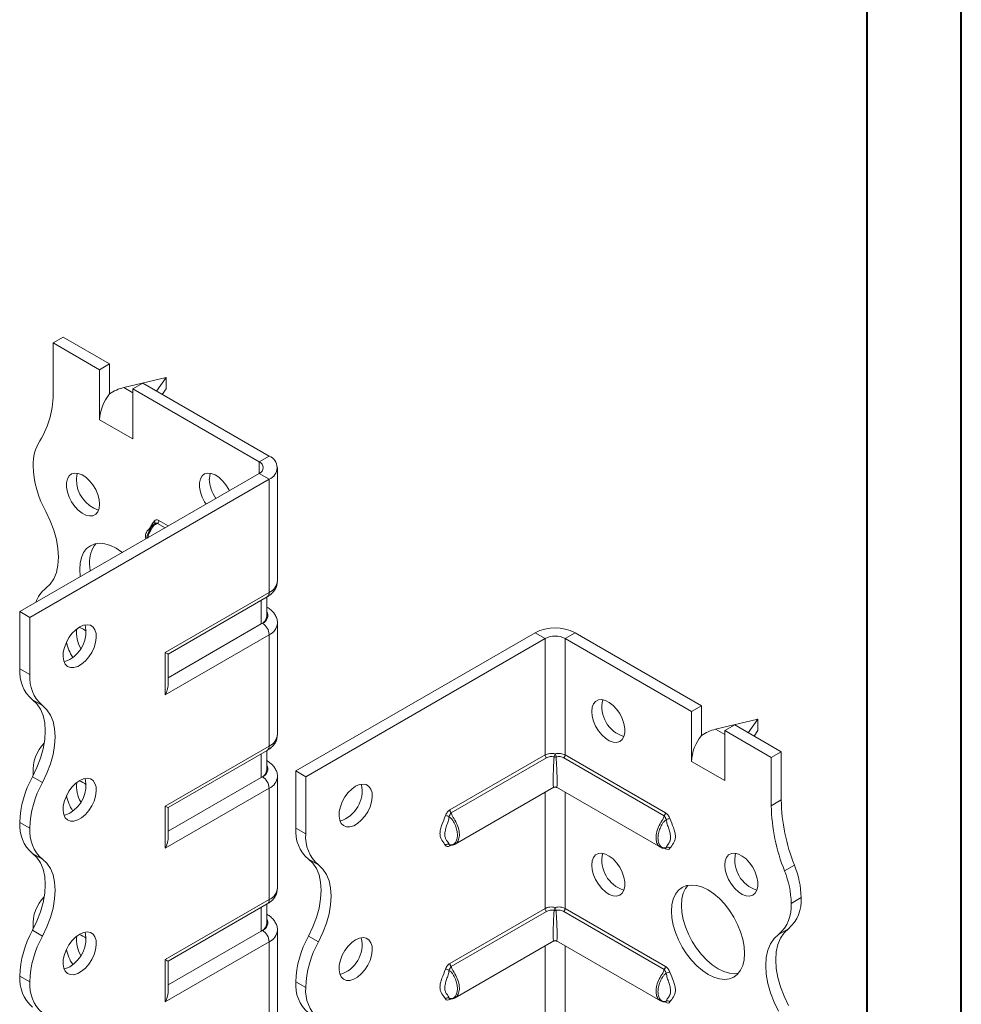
# Model space of a CAD drawing. Header units: millimetres. Extents: x 0 to 210, y 0 to 297.
# Tile 4 of 7: x 160 to 210, y 96 to 149. Entities that reach past the tile are written whole.
import ezdxf

# ---------------------------------------------------------------- set-up
doc = ezdxf.new("R2010")
doc.units = ezdxf.units.MM

msp = doc.modelspace()

# ---------------------------------------------------------------- linework, layer by layer
at = {"color": 7, "linetype": 'Continuous', "lineweight": 40}
for p, q in [((210.079, 0.215), (210.079, 297.215)), ((205.079, 5.215), (205.079, 292.215))]:
    msp.add_line(p, q, dxfattribs=at)
at = {"color": 7, "linetype": 'Continuous', "lineweight": 15}
for p, q in [((161.789, 131.532), (162.32, 131.838)), ((161.789, 131.532), (161.789, 128.968)), ((164.264, 130.103), (161.789, 131.532)), ((164.795, 130.41), (162.32, 131.838)), ((164.795, 130.41), (164.264, 130.103)), ((164.795, 128.817), (164.795, 130.41)), ((164.264, 127.45), (164.264, 130.103)), ((167.8, 129.695), (165.546, 129.159)), ((166.032, 129.083), (166.562, 129.389)), ((173.28, 125.511), (166.562, 129.389)), ((167.284, 128.972), (167.8, 129.695)), ((167.8, 129.695), (167.8, 129.083)), ((165.546, 129.159), (166.032, 128.879)), ((166.032, 126.429), (166.032, 129.083)), ((172.75, 125.205), (166.032, 129.083)), ((167.8, 129.083), (167.594, 128.794)), ((164.264, 127.45), (166.032, 126.429)), ((172.75, 125.205), (173.28, 125.511)), ((172.75, 125.205), (172.75, 124.593)), ((160.022, 117.245), (172.75, 124.593)), ((172.75, 124.593), (173.28, 124.287)), ((173.719, 118.877), (173.719, 124.899)), ((160.552, 116.939), (173.28, 124.287)), ((173.28, 118.265), (173.28, 124.287)), ((167.416, 122.092), (167.916, 121.803)), ((167.75, 121.706), (167.348, 121.938)), ((167.754, 115.074), (173.28, 118.265)), ((167.9, 114.99), (173.176, 118.036)), ((172.86, 116.593), (172.86, 117.853)), ((173.153, 117.002), (173.153, 118.022)), ((173.176, 117.473), (173.153, 117.486)), ((173.176, 117.473), (173.153, 117.484)), ((160.552, 116.939), (160.022, 117.245)), ((160.022, 114.204), (160.022, 117.245)), ((160.552, 113.897), (160.552, 116.939)), ((172.86, 116.593), (167.9, 113.73)), ((172.926, 116.631), (172.86, 116.593)), ((173.719, 110.711), (173.719, 116.631)), ((173.28, 116.019), (167.754, 112.829)), ((173.28, 110.099), (173.28, 116.019)), ((174.694, 108.775), (187.422, 116.122)), ((175.224, 108.469), (187.952, 115.816)), ((187.952, 115.816), (187.422, 116.122)), ((187.952, 115.816), (187.952, 109.624)), ((189.013, 115.816), (189.543, 116.122)), ((189.013, 109.624), (189.013, 115.816)), ((189.013, 115.816), (195.731, 111.938)), ((189.543, 116.122), (196.261, 112.245)), ((167.754, 112.829), (167.754, 115.074)), ((167.9, 113.322), (167.9, 114.99)), ((160.022, 114.204), (160.552, 113.897)), ((161.227, 112.246), (160.697, 112.552)), ((196.261, 112.245), (195.731, 111.938)), ((196.261, 110.651), (196.261, 112.245)), ((195.731, 109.285), (195.731, 111.938)), ((199.266, 111.53), (197.012, 110.994)), ((198.751, 110.807), (199.266, 111.53)), ((199.266, 111.53), (199.266, 110.918)), ((197.012, 110.994), (197.498, 110.714)), ((197.498, 110.918), (198.029, 111.224)), ((198.029, 111.224), (200.504, 109.795)), ((197.498, 108.264), (197.498, 110.918)), ((197.498, 110.918), (199.973, 109.489)), ((199.266, 110.918), (199.06, 110.629)), ((167.754, 106.909), (173.28, 110.099)), ((167.9, 106.824), (173.176, 109.87)), ((172.86, 108.428), (172.86, 109.688)), ((173.153, 108.836), (173.153, 109.857)), ((182.891, 106.702), (187.952, 109.624)), ((188.02, 109.47), (182.959, 106.548)), ((194.279, 106.391), (188.945, 109.47)), ((189.013, 109.624), (194.347, 106.545)), ((199.973, 109.489), (200.504, 109.795)), ((199.973, 109.489), (199.973, 106.925)), ((200.504, 109.795), (200.504, 107.231)), ((173.176, 109.307), (173.153, 109.321)), ((173.176, 109.307), (173.153, 109.318)), ((195.731, 109.285), (197.498, 108.264)), ((160.697, 108.469), (161.227, 108.163)), ((160.729, 108.669), (160.731, 108.534)), ((172.86, 108.428), (167.9, 105.565)), ((172.926, 108.466), (172.86, 108.428)), ((173.719, 102.546), (173.719, 108.466)), ((174.694, 108.775), (175.224, 108.469)), ((174.694, 105.733), (174.694, 108.775)), ((175.224, 105.427), (175.224, 108.469)), ((173.28, 107.854), (167.754, 104.664)), ((173.28, 101.934), (173.28, 107.854)), ((183.16, 104.88), (188.408, 107.909)), ((188.558, 107.909), (194.077, 104.723)), ((187.952, 107.646), (187.952, 101.458)), ((189.013, 101.458), (189.013, 107.646)), ((167.754, 104.664), (167.754, 106.909)), ((167.9, 105.156), (167.9, 106.824)), ((199.973, 106.925), (200.504, 107.231)), ((160.552, 105.732), (160.022, 106.038)), ((160.022, 106.037), (160.022, 106.038)), ((160.022, 106.037), (160.552, 105.731)), ((160.552, 105.731), (160.552, 105.732)), ((174.694, 105.733), (175.224, 105.427)), ((182.871, 104.844), (182.852, 104.866)), ((182.939, 104.825), (182.891, 104.797)), ((161.227, 104.081), (160.697, 104.387)), ((194.347, 104.64), (194.297, 104.669)), ((175.9, 103.776), (175.369, 104.082)), ((200.68, 103.462), (201.211, 103.768)), ((167.754, 98.744), (173.28, 101.934)), ((167.9, 98.659), (173.176, 101.705)), ((173.153, 100.671), (173.153, 101.691)), ((201.034, 101.732), (201.564, 102.038)), ((172.86, 100.263), (172.86, 101.522)), ((173.176, 101.142), (173.153, 101.155)), ((173.176, 101.142), (173.153, 101.153)), ((182.891, 98.536), (187.952, 101.458)), ((188.02, 101.305), (182.959, 98.383)), ((194.279, 98.226), (188.945, 101.305)), ((189.013, 101.458), (194.347, 98.379)), ((160.697, 100.304), (161.227, 99.998)), ((160.729, 100.504), (160.729, 100.364)), ((172.86, 100.263), (167.9, 97.399)), ((172.926, 100.301), (172.86, 100.263)), ((173.719, 94.381), (173.719, 100.301)), ((175.369, 99.999), (175.9, 99.693)), ((200.889, 100.387), (200.359, 100.081)), ((173.28, 99.688), (167.754, 96.498)), ((173.28, 93.768), (173.28, 99.688)), ((183.16, 96.714), (188.408, 99.744)), ((187.952, 99.481), (187.952, 93.293)), ((188.558, 99.744), (194.077, 96.558)), ((189.013, 93.293), (189.013, 99.481)), ((167.754, 96.498), (167.754, 98.744)), ((167.9, 96.991), (167.9, 98.659)), ((160.552, 97.566), (160.022, 97.872)), ((160.022, 97.872), (160.552, 97.566)), ((160.022, 97.872), (160.022, 97.872)), ((160.552, 97.566), (160.552, 97.566)), ((175.224, 97.261), (174.694, 97.568)), ((174.694, 97.567), (174.694, 97.568)), ((174.694, 97.567), (175.224, 97.261)), ((175.224, 97.261), (175.224, 97.261)), ((182.871, 96.678), (182.852, 96.7)), ((182.939, 96.66), (182.891, 96.632)), ((194.347, 96.475), (194.297, 96.503))]:
    msp.add_line(p, q, dxfattribs=at)
at = {"color": 7, "linetype": 'Continuous', "lineweight": 15, "flags": 128}
for points in [[(164.264, 122.959), (164.24, 123.208), (164.17, 123.471), (164.057, 123.734), (163.908, 123.983), (163.73, 124.204), (163.534, 124.386), (163.329, 124.518), (163.127, 124.593), (162.938, 124.608), (162.774, 124.562), (162.642, 124.456), (162.55, 124.298), (162.502, 124.094), (162.502, 123.857), (162.55, 123.599), (162.642, 123.334), (162.774, 123.077), (162.938, 122.84), (163.127, 122.638), (163.329, 122.48), (163.534, 122.375), (163.73, 122.33), (163.908, 122.346), (164.057, 122.422), (164.17, 122.555), (164.24, 122.737), (164.264, 122.959)], [(163.08, 124.602), (163.051, 124.507), (163.027, 124.285)], [(171.158, 123.674), (171.129, 123.735), (170.979, 123.984), (170.802, 124.205), (170.605, 124.386), (170.4, 124.518), (170.198, 124.594), (170.01, 124.609), (169.845, 124.562), (169.713, 124.457), (169.621, 124.298), (169.574, 124.095), (169.574, 123.858), (169.621, 123.6), (169.713, 123.335), (169.845, 123.077), (169.921, 122.96)], [(170.151, 124.603), (170.122, 124.508), (170.098, 124.286)], [(161.404, 118.486), (161.64, 118.703), (161.829, 118.983), (161.967, 119.321), (162.051, 119.708), (162.079, 120.137), (162.051, 120.599), (161.967, 121.083), (161.829, 121.58), (161.64, 122.079), (161.404, 122.569)], [(165.473, 120.392), (165.452, 120.408), (165.148, 120.611), (164.844, 120.759), (164.547, 120.848), (164.265, 120.876), (164.005, 120.842), (163.773, 120.747), (163.575, 120.594), (163.416, 120.385), (163.299, 120.127), (163.228, 119.826), (163.204, 119.488), (163.228, 119.123), (163.231, 119.098)], [(163.734, 119.794), (163.758, 119.429), (163.761, 119.404)], [(163.204, 116.428), (163, 116.283), (162.807, 116.091), (162.635, 115.862), (162.495, 115.608), (162.392, 115.343), (162.333, 115.082), (162.321, 114.839), (162.357, 114.626), (162.438, 114.455), (162.561, 114.336), (162.718, 114.274), (162.901, 114.274), (163.101, 114.335), (163.306, 114.453), (163.506, 114.623), (163.689, 114.835), (163.847, 115.078), (163.969, 115.339), (164.05, 115.604), (164.086, 115.858), (164.074, 116.087), (164.015, 116.28), (163.913, 116.426), (163.772, 116.517), (163.6, 116.549), (163.407, 116.518), (163.204, 116.428)], [(162.673, 114.693), (162.469, 114.603), (162.373, 114.58)], [(160.697, 112.552), (160.933, 112.335), (161.122, 112.054), (161.26, 111.717), (161.344, 111.329), (161.372, 110.9), (161.344, 110.439), (161.26, 109.954), (161.122, 109.458), (160.933, 108.959), (160.697, 108.469)], [(190.427, 111.938), (190.451, 112.16), (190.521, 112.342), (190.634, 112.475), (190.783, 112.551), (190.961, 112.567), (191.158, 112.521), (191.363, 112.417), (191.565, 112.259), (191.753, 112.056), (191.918, 111.82), (192.05, 111.562), (192.142, 111.297), (192.189, 111.039), (192.189, 110.802), (192.142, 110.599), (192.05, 110.44), (191.918, 110.335), (191.753, 110.289), (191.565, 110.303), (191.363, 110.379), (191.158, 110.511), (190.961, 110.693), (190.783, 110.914), (190.634, 111.162), (190.521, 111.426), (190.451, 111.689), (190.427, 111.938)], [(161.227, 108.163), (161.463, 108.653), (161.652, 109.152), (161.79, 109.648), (161.874, 110.133), (161.903, 110.594), (161.874, 111.023), (161.79, 111.411), (161.652, 111.748), (161.463, 112.028), (161.227, 112.246)], [(163.204, 108.263), (163, 108.118), (162.807, 107.925), (162.635, 107.696), (162.495, 107.442), (162.392, 107.178), (162.333, 106.917), (162.321, 106.673), (162.357, 106.461), (162.438, 106.29), (162.561, 106.171), (162.718, 106.109), (162.901, 106.109), (163.101, 106.169), (163.306, 106.288), (163.506, 106.458), (163.689, 106.67), (163.847, 106.913), (163.969, 107.174), (164.05, 107.438), (164.086, 107.692), (164.074, 107.922), (164.015, 108.115), (163.913, 108.261), (163.772, 108.352), (163.6, 108.383), (163.407, 108.353), (163.204, 108.263)], [(177.876, 107.958), (177.672, 107.813), (177.479, 107.62), (177.308, 107.391), (177.167, 107.138), (177.064, 106.873), (177.006, 106.612), (176.994, 106.369), (177.029, 106.156), (177.111, 105.985), (177.233, 105.866), (177.39, 105.804), (177.574, 105.804), (177.773, 105.864), (177.979, 105.983), (178.178, 106.153), (178.362, 106.365), (178.519, 106.608), (178.642, 106.869), (178.723, 107.133), (178.758, 107.387), (178.747, 107.617), (178.688, 107.81), (178.585, 107.956), (178.444, 108.047), (178.273, 108.078), (178.08, 108.048), (177.876, 107.958)], [(162.673, 106.528), (162.469, 106.438), (162.373, 106.415)], [(160.697, 104.387), (160.933, 104.169), (161.122, 103.889), (161.26, 103.552), (161.344, 103.164), (161.372, 102.735), (161.344, 102.274), (161.26, 101.789), (161.122, 101.292), (160.933, 100.794), (160.697, 100.304)], [(190.427, 103.772), (190.451, 103.994), (190.521, 104.176), (190.634, 104.309), (190.783, 104.386), (190.961, 104.402), (191.158, 104.356), (191.363, 104.251), (191.565, 104.094), (191.753, 103.891), (191.918, 103.654), (192.05, 103.397), (192.142, 103.132), (192.189, 102.874), (192.189, 102.637), (192.142, 102.434), (192.05, 102.275), (191.918, 102.17), (191.753, 102.123), (191.565, 102.138), (191.363, 102.214), (191.158, 102.346), (190.961, 102.527), (190.783, 102.748), (190.634, 102.997), (190.521, 103.26), (190.451, 103.523), (190.427, 103.772)], [(197.498, 103.773), (197.522, 103.995), (197.592, 104.177), (197.705, 104.31), (197.854, 104.386), (198.032, 104.402), (198.229, 104.357), (198.434, 104.252), (198.636, 104.094), (198.824, 103.892), (198.989, 103.655), (199.121, 103.397), (199.213, 103.132), (199.26, 102.875), (199.26, 102.638), (199.213, 102.434), (199.121, 102.276), (198.989, 102.17), (198.824, 102.124), (198.636, 102.139), (198.434, 102.214), (198.229, 102.346), (198.032, 102.528), (197.854, 102.749), (197.705, 102.998), (197.592, 103.261), (197.522, 103.524), (197.498, 103.773)], [(161.227, 99.998), (161.463, 100.488), (161.652, 100.986), (161.79, 101.483), (161.874, 101.967), (161.903, 102.429), (161.874, 102.858), (161.79, 103.245), (161.652, 103.583), (161.463, 103.863), (161.227, 104.081)], [(175.369, 99.999), (175.605, 100.489), (175.795, 100.987), (175.933, 101.484), (176.016, 101.969), (176.045, 102.43), (176.016, 102.859), (175.933, 103.247), (175.795, 103.584), (175.605, 103.864), (175.369, 104.082)], [(175.9, 99.693), (176.136, 100.183), (176.325, 100.681), (176.463, 101.178), (176.547, 101.662), (176.575, 102.124), (176.547, 102.553), (176.463, 102.94), (176.325, 103.278), (176.136, 103.558), (175.9, 103.776)], [(194.67, 101.323), (194.694, 101.661), (194.765, 101.962), (194.882, 102.22), (195.041, 102.429), (195.239, 102.582), (195.471, 102.677), (195.732, 102.711), (196.014, 102.683), (196.31, 102.594), (196.614, 102.446), (196.919, 102.243), (197.215, 101.989), (197.497, 101.692), (197.757, 101.357), (197.989, 100.995), (198.188, 100.612), (198.347, 100.22), (198.464, 99.827), (198.535, 99.443), (198.559, 99.078), (198.535, 98.741), (198.464, 98.439), (198.347, 98.181), (198.188, 97.973), (197.989, 97.819), (197.757, 97.724), (197.497, 97.69), (197.215, 97.718), (196.919, 97.807), (196.614, 97.955), (196.31, 98.158), (196.014, 98.412), (195.732, 98.71), (195.471, 99.044), (195.239, 99.407), (195.041, 99.789), (194.882, 100.181), (194.765, 100.574), (194.694, 100.958), (194.67, 101.323)], [(195.53, 102.691), (195.412, 102.526), (195.295, 102.268), (195.224, 101.967), (195.2, 101.629), (195.224, 101.264), (195.295, 100.881), (195.412, 100.488), (195.572, 100.095), (195.77, 99.713), (196.002, 99.35), (196.262, 99.016), (196.544, 98.718), (196.841, 98.465), (197.145, 98.261), (197.449, 98.113), (197.746, 98.024), (198.028, 97.996), (198.229, 98.017)], [(163.204, 100.097), (163, 99.952), (162.807, 99.76), (162.635, 99.531), (162.495, 99.277), (162.392, 99.013), (162.333, 98.752), (162.321, 98.508), (162.357, 98.295), (162.438, 98.125), (162.561, 98.005), (162.718, 97.944), (162.901, 97.943), (163.101, 98.004), (163.306, 98.122), (163.506, 98.292), (163.689, 98.504), (163.847, 98.748), (163.969, 99.008), (164.05, 99.273), (164.086, 99.527), (164.074, 99.757), (164.015, 99.95), (163.913, 100.096), (163.772, 100.187), (163.6, 100.218), (163.407, 100.188), (163.204, 100.097)], [(200.359, 95.997), (200.123, 96.487), (199.934, 96.986), (199.795, 97.483), (199.711, 97.967), (199.683, 98.429), (199.711, 98.858), (199.795, 99.245), (199.933, 99.583), (200.122, 99.863), (200.359, 100.081)], [(200.889, 100.387), (200.653, 100.169), (200.464, 99.889), (200.326, 99.552), (200.242, 99.164), (200.214, 98.735), (200.242, 98.273), (200.326, 97.789), (200.464, 97.292), (200.653, 96.793), (200.889, 96.304)], [(177.876, 99.793), (177.672, 99.647), (177.479, 99.455), (177.308, 99.226), (177.167, 98.972), (177.064, 98.708), (177.006, 98.447), (176.994, 98.203), (177.029, 97.99), (177.111, 97.82), (177.233, 97.7), (177.39, 97.639), (177.574, 97.638), (177.773, 97.699), (177.979, 97.817), (178.178, 97.987), (178.362, 98.2), (178.519, 98.443), (178.642, 98.704), (178.723, 98.968), (178.758, 99.222), (178.747, 99.452), (178.688, 99.645), (178.585, 99.791), (178.444, 99.882), (178.273, 99.913), (178.08, 99.883), (177.876, 99.793)], [(162.673, 98.362), (162.469, 98.272), (162.373, 98.25)]]:
    msp.add_lwpolyline(points, dxfattribs=at)
at = {"color": 7, "linetype": 'Continuous', "lineweight": 15}
for centre, radius, start, end in [((157.185, 128.78), 4.608, 327.7485, 2.3387), ((166.564, 127.344), 2.302, 140.2279, 177.3607), ((163.029, 125.092), 2.303, 147.7416, 182.2983), ((172.633, 124.899), 0.327, 290.7834, 69.2166), ((173.047, 124.899), 0.655, 290.7834, 69.2166), ((166.038, 125.165), 5.312, 181.7823, 209.2631), ((164.742, 124.273), 1.715, 179.583, 251.9806), ((171.971, 124.363), 1.875, 182.3667, 215.8301), ((167.089, 121.987), 0.12, 332.3323, 45.0772), ((167.182, 122.103), 0.234, 315.1508, 357.1244), ((165.313, 119.885), 1.582, 142.1461, 183.2798), ((172.969, 118.952), 0.754, 294.3747, 354.3052), ((162.344, 117.249), 1.553, 127.2348, 161.8283), ((173.035, 118.238), 0.246, 305.0133, 6.2988), ((172.653, 117.051), 0.503, 294.3747, 354.3052), ((172.777, 117.036), 0.431, 290.2669, 29.2057), ((161.805, 116.194), 1.734, 300.0386, 11.5303), ((164.68, 116.126), 1.646, 173.1889, 210.4542), ((162.797, 115.289), 1.188, 50.2146, 71.2293), ((172.512, 115.984), 0.768, 2.6055, 57.3945), ((172.969, 116.706), 0.754, 294.3752, 354.2992), ((188.483, 114.075), 2.306, 62.6097, 117.3903), ((188.483, 114.793), 1.153, 62.6097, 117.3903), ((164.479, 115.943), 1.994, 188.8235, 214.7158), ((161.975, 114.038), 1.96, 175.1643, 229.312), ((162.505, 113.732), 1.96, 175.1643, 229.312), ((192.634, 112.191), 1.665, 167.1674, 252.8273), ((172.969, 110.786), 0.754, 294.3747, 354.3052), ((198.03, 109.179), 2.302, 140.2279, 177.3607), ((162.732, 108.826), 2.009, 134.7177, 184.4772), ((173.035, 110.072), 0.246, 305.0133, 6.2988), ((188.186, 109.636), 0.234, 182.8756, 224.8492), ((189.038, 109.41), 0.618, 153.927, 169.7741), ((188.483, 109.786), 0.272, 258.7299, 281.2701), ((187.927, 109.41), 0.618, 10.2259, 26.073), ((188.779, 109.636), 0.234, 315.1508, 357.1244), ((172.777, 108.87), 0.431, 290.2669, 29.2057), ((165.331, 105.873), 5.312, 150.7369, 178.2177), ((161.805, 108.029), 1.734, 300.0386, 11.5303), ((172.653, 108.886), 0.503, 294.3747, 354.3052), ((172.512, 107.819), 0.768, 2.6055, 57.3945), ((172.969, 108.541), 0.754, 294.3752, 354.2992), ((165.861, 105.566), 5.312, 150.7369, 178.2177), ((164.68, 107.96), 1.646, 173.1889, 210.4542), ((162.797, 107.123), 1.188, 50.2146, 71.2293), ((176.553, 107.701), 1.665, 287.1728, 12.8326), ((188.483, 107.779), 0.15, 64.9145, 115.8154), ((164.479, 107.778), 1.994, 188.8235, 214.7158), ((209.73, 107.113), 9.758, 181.104, 201.9744), ((210.26, 107.419), 9.758, 181.104, 201.9744), ((182.606, 105.915), 0.489, 59.8606, 84.9833), ((183.125, 106.714), 0.234, 182.8756, 224.8492), ((194.113, 106.556), 0.234, 315.1508, 357.1244), ((161.973, 105.872), 1.959, 175.1625, 229.3233), ((194.632, 105.758), 0.489, 95.0167, 120.1394), ((162.504, 105.566), 1.959, 175.1625, 229.3233), ((176.647, 105.568), 1.96, 175.1643, 229.312), ((177.178, 105.262), 1.96, 175.1643, 229.312), ((182.78, 104.715), 0.167, 64.571, 141.9688), ((182.991, 104.8), 0.101, 156.3759, 181.4771), ((194.458, 104.558), 0.167, 38.0312, 115.429), ((192.634, 104.026), 1.665, 167.1674, 252.8273), ((194.243, 104.643), 0.104, 358.7364, 20.3), ((199.705, 104.026), 1.665, 167.1674, 252.8273), ((196.684, 101.942), 4.881, 1.1352, 21.9715), ((196.154, 101.636), 4.881, 1.1352, 21.9715), ((162.732, 100.66), 2.009, 134.7177, 184.4772), ((172.969, 102.621), 0.754, 294.3747, 354.3052), ((173.035, 101.907), 0.246, 305.0133, 6.2988), ((199.081, 101.567), 1.96, 310.688, 4.8357), ((199.611, 101.873), 1.96, 310.688, 4.8357), ((188.186, 101.47), 0.234, 182.8756, 224.8492), ((189.038, 101.245), 0.618, 153.927, 169.7741), ((188.483, 101.621), 0.272, 258.7299, 281.2701), ((187.927, 101.245), 0.618, 10.2259, 26.073), ((188.779, 101.47), 0.234, 315.1508, 357.1244), ((172.653, 100.721), 0.503, 294.3747, 354.3052), ((172.777, 100.705), 0.431, 290.2669, 29.2057), ((165.331, 97.707), 5.312, 150.7369, 178.2177), ((165.861, 97.401), 5.312, 150.7369, 178.2177), ((161.805, 99.864), 1.734, 300.0386, 11.5303), ((164.68, 99.795), 1.646, 173.1889, 210.4542), ((162.797, 98.958), 1.188, 50.2146, 71.2293), ((172.512, 99.653), 0.768, 2.6055, 57.3945), ((172.969, 100.375), 0.754, 294.3752, 354.2992), ((180.003, 97.402), 5.312, 150.7369, 178.2177), ((180.534, 97.096), 5.312, 150.7369, 178.2177), ((176.553, 99.536), 1.665, 287.1728, 12.8326), ((188.483, 99.614), 0.15, 64.9145, 115.8154), ((164.479, 99.612), 1.994, 188.8235, 214.7158), ((183.125, 98.548), 0.234, 182.8756, 224.8492), ((182.606, 97.749), 0.489, 59.8606, 84.9833), ((194.113, 98.391), 0.234, 315.1508, 357.1244), ((194.632, 97.592), 0.489, 95.0167, 120.1394), ((161.973, 97.707), 1.959, 175.1625, 229.3233), ((162.504, 97.401), 1.959, 175.1625, 229.3233), ((176.646, 97.402), 1.959, 175.1625, 229.3233), ((177.176, 97.096), 1.959, 175.1625, 229.3233), ((182.78, 96.55), 0.167, 64.571, 141.9688), ((182.991, 96.635), 0.101, 156.3759, 181.4771), ((194.243, 96.477), 0.104, 358.7364, 20.3), ((194.458, 96.392), 0.167, 38.0312, 115.429)]:
    msp.add_arc(centre, radius, start, end, dxfattribs=at)
for centre, major_axis, ratio, start_param, end_param in [((165.546, 127.934), (1.39, 0.796), 0.717477, 1.181016, 1.704614), ((167.4, 115.279), (0.5, -0.289), 0.00007, 0.000041, 0.785439), ((167.4, 113.033), (0.354, 0.612), 0.577335, 4.71243, 5.497828), ((197.012, 109.769), (1.39, 0.796), 0.717477, 1.181016, 1.704614), ((188.483, 109.223), (0.078, 1.314), 0.054973, 1.3458, 3.177797), ((188.483, 109.223), (-0.078, 1.314), 0.054973, 3.105389, 4.937386), ((167.4, 107.113), (0.5, -0.289), 0.00007, 0.000041, 0.785439), ((167.4, 104.868), (0.354, 0.612), 0.577335, 4.71243, 5.497828), ((188.483, 101.057), (0.078, 1.314), 0.054973, 1.3458, 3.177797), ((188.483, 101.057), (-0.078, 1.314), 0.054973, 3.105389, 4.937386), ((167.4, 98.948), (0.5, -0.289), 0.00007, 0.000041, 0.785439), ((167.4, 96.702), (0.354, 0.612), 0.577335, 4.71243, 5.497828)]:
    msp.add_ellipse(centre, major_axis=major_axis, ratio=ratio, start_param=start_param, end_param=end_param, dxfattribs=at)
for points, knots in [([(166.951, 121.698), (166.98, 121.758), (167.044, 121.894), (167.128, 122.008), (167.174, 122.071)], [0, 0, 0, 0, 0.4447182, 1, 1, 1, 1]), ([(167.416, 122.092), (167.367, 122.12), (167.318, 122.134), (167.232, 122.129), (167.196, 122.109), (167.174, 122.071)], [0, 0, 0, 0, 0.5, 0.5, 1, 1, 1, 1]), ([(167.1, 121.849), (167.016, 121.768), (166.891, 121.649), (166.775, 121.507), (166.731, 121.422), (166.713, 121.374), (166.7, 121.317), (166.695, 121.222), (166.706, 121.156), (166.715, 121.109)], [0, 0, 0, 0, 0.436954, 0.647254, 0.690467, 0.733976, 0.782879, 0.843546, 1, 1, 1, 1]), ([(166.77, 121.141), (166.773, 121.165), (166.786, 121.292), (166.872, 121.499), (166.988, 121.715), (167.065, 121.808), (167.098, 121.848)], [0, 0, 0, 0, 0.102923, 0.542236, 0.799693, 1, 1, 1, 1]), ([(167.348, 121.938), (167.307, 121.923), (167.232, 121.897), (167.089, 121.76), (167.004, 121.623), (166.895, 121.404), (166.836, 121.269), (166.823, 121.154), (166.822, 121.146)], [0, 0, 0, 0, 0.12961, 0.235829, 0.584476, 0.604752, 0.973001, 1, 1, 1, 1]), ([(167.19, 121.923), (167.182, 121.919), (167.127, 121.892), (167.054, 121.799), (166.961, 121.677), (166.918, 121.585), (166.897, 121.54)], [0, 0, 0, 0, 0.051881, 0.377065, 0.701873, 1, 1, 1, 1]), ([(167.195, 121.931), (167.196, 121.931), (167.196, 121.933), (167.191, 121.928), (167.187, 121.925)], [0, 0, 0, 0, 0.237432, 1, 1, 1, 1]), ([(167.189, 121.924), (167.191, 121.926), (167.204, 121.938), (167.245, 121.944), (167.299, 121.947), (167.336, 121.94), (167.348, 121.938)], [0, 0, 0, 0, 0.048506, 0.38523, 0.791921, 1, 1, 1, 1]), ([(173.176, 118.036), (173.222, 118.064), (173.338, 118.137), (173.493, 118.28), (173.623, 118.468), (173.706, 118.67), (173.712, 118.81), (173.715, 118.877)], [0, 0, 0, 0, 0.149844, 0.381128, 0.598475, 0.806922, 1, 1, 1, 1]), ([(173.715, 116.631), (173.716, 116.643), (173.726, 116.729), (173.685, 116.889), (173.596, 117.091), (173.455, 117.268), (173.309, 117.392), (173.208, 117.453), (173.176, 117.473)], [0, 0, 0, 0, 0.034716, 0.249894, 0.459433, 0.672145, 0.895934, 1, 1, 1, 1]), ([(173.176, 109.87), (173.222, 109.899), (173.338, 109.971), (173.493, 110.115), (173.623, 110.302), (173.706, 110.504), (173.712, 110.644), (173.715, 110.711)], [0, 0, 0, 0, 0.149844, 0.381128, 0.598475, 0.806922, 1, 1, 1, 1]), ([(187.952, 109.624), (187.988, 109.644), (188.026, 109.661), (188.109, 109.688), (188.153, 109.697), (188.29, 109.714), (188.387, 109.707), (188.483, 109.682)], [0, 0, 0, 0, 0.25, 0.25, 0.5, 0.5, 1, 1, 1, 1]), ([(188.43, 109.52), (188.356, 109.54), (188.281, 109.544), (188.141, 109.525), (188.076, 109.503), (188.02, 109.47)], [0, 0, 0, 0, 0.5, 0.5, 1, 1, 1, 1]), ([(188.483, 109.682), (188.578, 109.707), (188.676, 109.714), (188.812, 109.697), (188.857, 109.688), (188.939, 109.661), (188.978, 109.644), (189.013, 109.624)], [0, 0, 0, 0, 0.5, 0.5, 0.75, 0.75, 1, 1, 1, 1]), ([(188.945, 109.47), (188.889, 109.503), (188.825, 109.525), (188.685, 109.544), (188.609, 109.54), (188.536, 109.52)], [0, 0, 0, 0, 0.5, 0.5, 1, 1, 1, 1]), ([(173.715, 108.466), (173.716, 108.477), (173.726, 108.564), (173.685, 108.723), (173.596, 108.925), (173.455, 109.102), (173.309, 109.226), (173.208, 109.288), (173.176, 109.307)], [0, 0, 0, 0, 0.034716, 0.249894, 0.459433, 0.672145, 0.895934, 1, 1, 1, 1]), ([(188.483, 107.915), (188.441, 107.904), (188.399, 107.894), (188.358, 107.88), (188.357, 107.88)], [0, 0, 0, 0, 0.982695, 1, 1, 1, 1]), ([(188.609, 107.88), (188.608, 107.88), (188.567, 107.894), (188.524, 107.904), (188.483, 107.915)], [0, 0, 0, 0, 0.017305, 1, 1, 1, 1]), ([(182.649, 104.818), (182.591, 104.913), (182.523, 104.997), (182.437, 105.139), (182.411, 105.19), (182.372, 105.305), (182.361, 105.372), (182.361, 105.517), (182.372, 105.595), (182.411, 105.756), (182.437, 105.836), (182.523, 106.079), (182.591, 106.24), (182.649, 106.402)], [0, 0, 0, 0, 0.25, 0.25, 0.375, 0.375, 0.5, 0.5, 0.625, 0.625, 0.75, 0.75, 1, 1, 1, 1]), ([(182.852, 106.338), (182.836, 106.255), (182.814, 106.175), (182.766, 106.015), (182.739, 105.935), (182.689, 105.777), (182.665, 105.698), (182.628, 105.542), (182.615, 105.464), (182.615, 105.326), (182.628, 105.266), (182.665, 105.167), (182.689, 105.125), (182.739, 105.046), (182.765, 105.01), (182.814, 104.938), (182.836, 104.903), (182.852, 104.866)], [0, 0, 0, 0, 0.125, 0.125, 0.25, 0.25, 0.375, 0.375, 0.5, 0.5, 0.625, 0.625, 0.75, 0.75, 0.875, 0.875, 1, 1, 1, 1]), ([(182.891, 106.702), (182.842, 106.673), (182.793, 106.631), (182.707, 106.527), (182.671, 106.466), (182.649, 106.402)], [0, 0, 0, 0, 0.5, 0.5, 1, 1, 1, 1]), ([(182.852, 106.338), (182.86, 106.38), (182.88, 106.42), (182.919, 106.491), (182.938, 106.523), (182.959, 106.548)], [0, 0, 0, 0, 0.5, 0.5, 1, 1, 1, 1]), ([(182.852, 104.866), (182.887, 104.844), (182.923, 104.839), (182.987, 104.842), (183.016, 104.849), (183.098, 104.882), (183.143, 104.919), (183.215, 105.014), (183.242, 105.073), (183.278, 105.206), (183.287, 105.281), (183.287, 105.44), (183.278, 105.524), (183.242, 105.7), (183.215, 105.788), (183.143, 105.966), (183.098, 106.054), (183.016, 106.177), (182.987, 106.216), (182.922, 106.287), (182.887, 106.319), (182.852, 106.338)], [0, 0, 0, 0, 0.0625, 0.0625, 0.125, 0.125, 0.25, 0.25, 0.375, 0.375, 0.5, 0.5, 0.625, 0.625, 0.75, 0.75, 0.875, 0.875, 0.9375, 0.9375, 1, 1, 1, 1]), ([(182.959, 106.548), (182.965, 106.514), (182.975, 106.453), (183.023, 106.372), (183.116, 106.225), (183.253, 105.987), (183.373, 105.648), (183.407, 105.322), (183.341, 105.071), (183.247, 104.925), (183.18, 104.899), (183.168, 104.894)], [0, 0, 0, 0, 0.058191, 0.104351, 0.134665, 0.304608, 0.474134, 0.643578, 0.819062, 0.967604, 1, 1, 1, 1]), ([(194.072, 104.738), (194.057, 104.744), (193.994, 104.767), (193.93, 104.867), (193.864, 105.021), (193.833, 105.235), (193.877, 105.542), (194.009, 105.882), (194.16, 106.126), (194.262, 106.292), (194.273, 106.356), (194.279, 106.391)], [0, 0, 0, 0, 0.040573, 0.168943, 0.242987, 0.383669, 0.552897, 0.722161, 0.891602, 0.940425, 1, 1, 1, 1]), ([(194.279, 106.391), (194.3, 106.366), (194.319, 106.334), (194.358, 106.263), (194.378, 106.223), (194.386, 106.181)], [0, 0, 0, 0, 0.5, 0.5, 1, 1, 1, 1]), ([(194.589, 106.245), (194.566, 106.309), (194.53, 106.371), (194.445, 106.473), (194.396, 106.516), (194.347, 106.545)], [0, 0, 0, 0, 0.5, 0.5, 1, 1, 1, 1]), ([(194.386, 106.181), (194.351, 106.162), (194.315, 106.13), (194.251, 106.059), (194.222, 106.02), (194.14, 105.897), (194.095, 105.808), (194.023, 105.632), (193.996, 105.542), (193.96, 105.368), (193.951, 105.284), (193.951, 105.123), (193.959, 105.049), (193.996, 104.915), (194.023, 104.856), (194.095, 104.761), (194.14, 104.724), (194.222, 104.692), (194.251, 104.684), (194.315, 104.682), (194.351, 104.686), (194.386, 104.708)], [0, 0, 0, 0, 0.0625, 0.0625, 0.125, 0.125, 0.25, 0.25, 0.375, 0.375, 0.5, 0.5, 0.625, 0.625, 0.75, 0.75, 0.875, 0.875, 0.9375, 0.9375, 1, 1, 1, 1]), ([(194.386, 104.708), (194.401, 104.746), (194.424, 104.781), (194.472, 104.853), (194.499, 104.889), (194.549, 104.968), (194.573, 105.01), (194.61, 105.109), (194.622, 105.169), (194.622, 105.307), (194.61, 105.385), (194.573, 105.541), (194.549, 105.62), (194.498, 105.778), (194.472, 105.857), (194.424, 106.018), (194.401, 106.098), (194.386, 106.181)], [0, 0, 0, 0, 0.125, 0.125, 0.25, 0.25, 0.375, 0.375, 0.5, 0.5, 0.625, 0.625, 0.75, 0.75, 0.875, 0.875, 1, 1, 1, 1]), ([(194.589, 106.245), (194.646, 106.083), (194.714, 105.921), (194.8, 105.679), (194.826, 105.599), (194.865, 105.438), (194.877, 105.36), (194.877, 105.215), (194.865, 105.148), (194.826, 105.033), (194.8, 104.982), (194.714, 104.839), (194.646, 104.756), (194.589, 104.661)], [0, 0, 0, 0, 0.25, 0.25, 0.375, 0.375, 0.5, 0.5, 0.625, 0.625, 0.75, 0.75, 1, 1, 1, 1]), ([(182.649, 104.818), (182.671, 104.78), (182.707, 104.76), (182.793, 104.755), (182.842, 104.769), (182.891, 104.797)], [0, 0, 0, 0, 0.5, 0.5, 1, 1, 1, 1]), ([(182.866, 104.846), (182.865, 104.846), (182.862, 104.846), (182.868, 104.844), (182.872, 104.842)], [0, 0, 0, 0, 0.209565, 1, 1, 1, 1]), ([(182.872, 104.845), (182.876, 104.843), (182.894, 104.83), (182.93, 104.825), (182.979, 104.822), (183.051, 104.832), (183.123, 104.852), (183.163, 104.885), (183.171, 104.892)], [0, 0, 0, 0, 0.031322, 0.166758, 0.267034, 0.493813, 0.889417, 1, 1, 1, 1]), ([(194.069, 104.735), (194.09, 104.721), (194.139, 104.686), (194.222, 104.667), (194.295, 104.664), (194.354, 104.676), (194.375, 104.693), (194.38, 104.698)], [0, 0, 0, 0, 0.243031, 0.565386, 0.806501, 0.94842, 1, 1, 1, 1]), ([(194.386, 104.708), (194.381, 104.698), (194.376, 104.687), (194.366, 104.686), (194.366, 104.686)], [0, 0, 0, 0, 0.990679, 1, 1, 1, 1]), ([(194.457, 104.83), (194.469, 104.848), (194.491, 104.882), (194.571, 104.991), (194.594, 105.071), (194.599, 105.09)], [0, 0, 0, 0, 0.480407, 0.876531, 1, 1, 1, 1]), ([(194.347, 104.64), (194.396, 104.612), (194.445, 104.598), (194.531, 104.603), (194.566, 104.623), (194.589, 104.661)], [0, 0, 0, 0, 0.5, 0.5, 1, 1, 1, 1]), ([(194.366, 104.686), (194.366, 104.686), (194.369, 104.689), (194.37, 104.688), (194.37, 104.688)], [0, 0, 0, 0, 0.047356, 1, 1, 1, 1]), ([(173.176, 101.705), (173.222, 101.733), (173.338, 101.806), (173.493, 101.949), (173.623, 102.137), (173.706, 102.339), (173.712, 102.479), (173.715, 102.546)], [0, 0, 0, 0, 0.149844, 0.381128, 0.598475, 0.806922, 1, 1, 1, 1]), ([(173.715, 100.3), (173.716, 100.312), (173.726, 100.398), (173.685, 100.558), (173.596, 100.76), (173.455, 100.937), (173.309, 101.061), (173.208, 101.122), (173.176, 101.142)], [0, 0, 0, 0, 0.034716, 0.249894, 0.459433, 0.672145, 0.895934, 1, 1, 1, 1]), ([(187.952, 101.458), (187.988, 101.479), (188.026, 101.496), (188.109, 101.522), (188.153, 101.532), (188.29, 101.548), (188.387, 101.542), (188.483, 101.517)], [0, 0, 0, 0, 0.25, 0.25, 0.5, 0.5, 1, 1, 1, 1]), ([(188.43, 101.355), (188.356, 101.375), (188.281, 101.378), (188.141, 101.359), (188.076, 101.337), (188.02, 101.305)], [0, 0, 0, 0, 0.5, 0.5, 1, 1, 1, 1]), ([(188.483, 101.517), (188.578, 101.542), (188.676, 101.548), (188.812, 101.532), (188.857, 101.522), (188.939, 101.496), (188.978, 101.479), (189.013, 101.458)], [0, 0, 0, 0, 0.5, 0.5, 0.75, 0.75, 1, 1, 1, 1]), ([(188.945, 101.305), (188.889, 101.337), (188.825, 101.359), (188.685, 101.378), (188.609, 101.375), (188.536, 101.355)], [0, 0, 0, 0, 0.5, 0.5, 1, 1, 1, 1]), ([(188.483, 99.749), (188.441, 99.739), (188.399, 99.728), (188.358, 99.715), (188.357, 99.714)], [0, 0, 0, 0, 0.982695, 1, 1, 1, 1]), ([(188.609, 99.714), (188.608, 99.715), (188.567, 99.728), (188.524, 99.739), (188.483, 99.749)], [0, 0, 0, 0, 0.017305, 1, 1, 1, 1]), ([(182.891, 98.536), (182.842, 98.508), (182.793, 98.466), (182.707, 98.362), (182.671, 98.3), (182.649, 98.237)], [0, 0, 0, 0, 0.5, 0.5, 1, 1, 1, 1]), ([(182.649, 96.652), (182.591, 96.748), (182.523, 96.831), (182.437, 96.974), (182.411, 97.025), (182.372, 97.14), (182.361, 97.206), (182.361, 97.352), (182.372, 97.43), (182.411, 97.59), (182.437, 97.671), (182.523, 97.913), (182.591, 98.075), (182.649, 98.237)], [0, 0, 0, 0, 0.25, 0.25, 0.375, 0.375, 0.5, 0.5, 0.625, 0.625, 0.75, 0.75, 1, 1, 1, 1]), ([(182.852, 98.172), (182.836, 98.09), (182.814, 98.009), (182.766, 97.849), (182.739, 97.77), (182.689, 97.611), (182.665, 97.533), (182.628, 97.376), (182.615, 97.299), (182.615, 97.161), (182.628, 97.101), (182.665, 97.001), (182.689, 96.959), (182.739, 96.881), (182.765, 96.845), (182.814, 96.773), (182.836, 96.738), (182.852, 96.7)], [0, 0, 0, 0, 0.125, 0.125, 0.25, 0.25, 0.375, 0.375, 0.5, 0.5, 0.625, 0.625, 0.75, 0.75, 0.875, 0.875, 1, 1, 1, 1]), ([(182.852, 98.172), (182.86, 98.215), (182.88, 98.255), (182.919, 98.326), (182.938, 98.357), (182.959, 98.383)], [0, 0, 0, 0, 0.5, 0.5, 1, 1, 1, 1]), ([(182.852, 96.7), (182.887, 96.678), (182.923, 96.674), (182.987, 96.676), (183.016, 96.683), (183.098, 96.716), (183.143, 96.753), (183.215, 96.848), (183.242, 96.908), (183.278, 97.041), (183.287, 97.115), (183.287, 97.275), (183.278, 97.359), (183.242, 97.535), (183.215, 97.623), (183.143, 97.8), (183.098, 97.888), (183.016, 98.011), (182.987, 98.05), (182.922, 98.122), (182.887, 98.154), (182.852, 98.172)], [0, 0, 0, 0, 0.0625, 0.0625, 0.125, 0.125, 0.25, 0.25, 0.375, 0.375, 0.5, 0.5, 0.625, 0.625, 0.75, 0.75, 0.875, 0.875, 0.9375, 0.9375, 1, 1, 1, 1]), ([(182.959, 98.383), (182.965, 98.349), (182.975, 98.288), (183.023, 98.206), (183.116, 98.059), (183.253, 97.822), (183.373, 97.483), (183.407, 97.157), (183.341, 96.905), (183.247, 96.759), (183.18, 96.733), (183.168, 96.729)], [0, 0, 0, 0, 0.058191, 0.104351, 0.134665, 0.304608, 0.474134, 0.643578, 0.819062, 0.967604, 1, 1, 1, 1]), ([(194.072, 96.573), (194.057, 96.578), (193.994, 96.602), (193.93, 96.701), (193.864, 96.855), (193.833, 97.07), (193.877, 97.376), (194.009, 97.717), (194.16, 97.96), (194.262, 98.127), (194.273, 98.191), (194.279, 98.226)], [0, 0, 0, 0, 0.040573, 0.168943, 0.242987, 0.383669, 0.552897, 0.722161, 0.891602, 0.940425, 1, 1, 1, 1]), ([(194.386, 98.015), (194.351, 97.996), (194.315, 97.965), (194.251, 97.893), (194.222, 97.854), (194.14, 97.732), (194.095, 97.643), (194.023, 97.467), (193.996, 97.377), (193.96, 97.202), (193.951, 97.119), (193.951, 96.958), (193.959, 96.884), (193.996, 96.75), (194.023, 96.691), (194.095, 96.596), (194.14, 96.559), (194.222, 96.526), (194.251, 96.519), (194.315, 96.517), (194.351, 96.521), (194.386, 96.543)], [0, 0, 0, 0, 0.0625, 0.0625, 0.125, 0.125, 0.25, 0.25, 0.375, 0.375, 0.5, 0.5, 0.625, 0.625, 0.75, 0.75, 0.875, 0.875, 0.9375, 0.9375, 1, 1, 1, 1]), ([(194.279, 98.226), (194.3, 98.2), (194.319, 98.168), (194.358, 98.098), (194.378, 98.058), (194.386, 98.015)], [0, 0, 0, 0, 0.5, 0.5, 1, 1, 1, 1]), ([(194.589, 98.08), (194.566, 98.143), (194.53, 98.205), (194.445, 98.308), (194.396, 98.351), (194.347, 98.379)], [0, 0, 0, 0, 0.5, 0.5, 1, 1, 1, 1]), ([(194.386, 96.543), (194.401, 96.581), (194.424, 96.616), (194.472, 96.687), (194.499, 96.724), (194.549, 96.802), (194.573, 96.844), (194.61, 96.944), (194.622, 97.004), (194.622, 97.142), (194.61, 97.219), (194.573, 97.376), (194.549, 97.454), (194.498, 97.613), (194.472, 97.692), (194.424, 97.852), (194.401, 97.933), (194.386, 98.015)], [0, 0, 0, 0, 0.125, 0.125, 0.25, 0.25, 0.375, 0.375, 0.5, 0.5, 0.625, 0.625, 0.75, 0.75, 0.875, 0.875, 1, 1, 1, 1]), ([(194.589, 98.08), (194.646, 97.918), (194.714, 97.756), (194.8, 97.514), (194.826, 97.433), (194.865, 97.273), (194.877, 97.194), (194.877, 97.049), (194.865, 96.983), (194.826, 96.867), (194.8, 96.817), (194.714, 96.674), (194.646, 96.591), (194.589, 96.495)], [0, 0, 0, 0, 0.25, 0.25, 0.375, 0.375, 0.5, 0.5, 0.625, 0.625, 0.75, 0.75, 1, 1, 1, 1]), ([(194.457, 96.664), (194.469, 96.683), (194.491, 96.716), (194.571, 96.826), (194.594, 96.906), (194.599, 96.925)], [0, 0, 0, 0, 0.480509, 0.876716, 1, 1, 1, 1]), ([(182.649, 96.652), (182.671, 96.615), (182.707, 96.594), (182.793, 96.59), (182.842, 96.604), (182.891, 96.632)], [0, 0, 0, 0, 0.5, 0.5, 1, 1, 1, 1]), ([(182.866, 96.681), (182.865, 96.681), (182.862, 96.681), (182.868, 96.678), (182.872, 96.677)], [0, 0, 0, 0, 0.209565, 1, 1, 1, 1]), ([(182.872, 96.68), (182.876, 96.677), (182.894, 96.665), (182.93, 96.66), (182.979, 96.656), (183.051, 96.667), (183.123, 96.687), (183.163, 96.719), (183.171, 96.727)], [0, 0, 0, 0, 0.031322, 0.166758, 0.267034, 0.493813, 0.889417, 1, 1, 1, 1]), ([(194.069, 96.57), (194.09, 96.555), (194.139, 96.521), (194.222, 96.502), (194.295, 96.499), (194.354, 96.511), (194.375, 96.528), (194.38, 96.532)], [0, 0, 0, 0, 0.2430312, 0.5653855, 0.8065008, 0.9484196, 1, 1, 1, 1]), ([(194.347, 96.475), (194.396, 96.446), (194.445, 96.433), (194.531, 96.437), (194.566, 96.458), (194.589, 96.495)], [0, 0, 0, 0, 0.5, 0.5, 1, 1, 1, 1]), ([(194.386, 96.543), (194.381, 96.533), (194.376, 96.522), (194.366, 96.521), (194.366, 96.521)], [0, 0, 0, 0, 0.990679, 1, 1, 1, 1]), ([(194.366, 96.521), (194.366, 96.521), (194.369, 96.523), (194.37, 96.523), (194.37, 96.523)], [0, 0, 0, 0, 0.047356, 1, 1, 1, 1])]:
    msp.add_open_spline(points, degree=3, knots=knots, dxfattribs=at)

doc.saveas('drawing.dxf')
